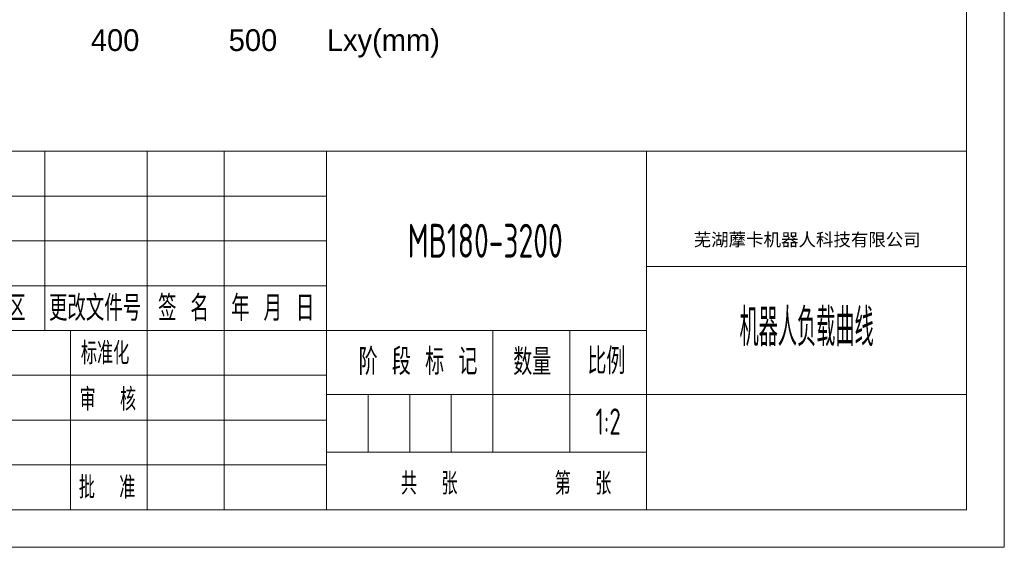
# Model space of a CAD drawing. Header units: millimetres. Extents: x -10540 to 6039, y -7467 to 6433.
# Tile 154 of 177: x 5569 to 6039, y -7467 to -7215. Entities that reach past the tile are written whole.
import ezdxf
from ezdxf.enums import TextEntityAlignment as Align

# ---------------------------------------------------------------- set-up
doc = ezdxf.new("R2010")
doc.units = ezdxf.units.MM
doc.header["$LTSCALE"] = 8
for name, color, linetype, lineweight in [('1轮廓实线层', 7, 'Continuous', 18), ('2细线层', 4, 'Continuous', 13), ('6文字层', 3, 'Continuous', 13), ('L2', 6, 'Continuous', 13), ('图框层', 7, 'Continuous', 18)]:
    doc.layers.add(name, color=color, linetype=linetype, lineweight=lineweight)
doc.layers.add('剖面线层', color=7, linetype='Continuous')
doc.styles.add('PC_TEXTSTYLE', font='ISOCP.SHX', dxfattribs={"width": 0.707, "bigfont": 'GBCBIG.SHX'})
doc.styles.add('SLDTEXTSTYLE0', font='txt')
doc.styles.add('仿宋体', font='txt')
doc.styles.add('标准汉字', font='gbenor.shx', dxfattribs={"bigfont": 'gbcbig.shx'})

# ---------------------------------------------------------------- blocks, each defined once
blk = doc.blocks.new('ZwmFrameMain_3_A4^_^无分区图框^_^landscape')
at = {"layer": '1轮廓实线层'}
for p in [(267, 200), (0, 0)]:
    blk.add_line(p, (267, 0), dxfattribs=at)
at = {"layer": '2细线层'}
for p in [(272, 205), (-25, -5)]:
    blk.add_line(p, (272, -5), dxfattribs=at)
blk = doc.blocks.new('ZwmFrameMain_3_横向标题栏')
at = {"layer": '1轮廓实线层'}
blk.add_line((-153, 47.6), (0, 47.6), dxfattribs=at)
at = {"layer": '2细线层', "color": 6, "linetype": 'Continuous'}
for p, q in [((-122.4, 23.8), (-122.4, 47.6)), ((-108.8, 0), (-108.8, 47.6)), ((-108.8, 23.8), (-108.8, 47.6)), ((-98.6, 0), (-98.6, 47.6)), ((-85, 0), (-85, 47.6)), ((-42.5, 0), (-42.5, 47.6)), ((-153, 41.65), (-85, 41.65)), ((-153, 35.7), (-85, 35.7)), ((-42.5, 32.3), (0, 32.3)), ((-153, 29.75), (-85, 29.75)), ((-153, 23.8), (-42.5, 23.8)), ((-62.9, 7.65), (-62.9, 23.8)), ((-52.7, 7.65), (-52.7, 23.8)), ((-153, 17.85), (-85, 17.85)), ((-85, 15.3), (0, 15.3)), ((-79.47, 7.65), (-79.47, 15.3)), ((-73.95, 7.65), (-73.95, 15.3)), ((-68.42, 7.65), (-68.42, 15.3)), ((-153, 11.9), (-85, 11.9)), ((-85, 7.65), (-42.5, 7.65)), ((-153, 5.95), (-85, 5.95))]:
    blk.add_line(p, q, dxfattribs=at)
at = {"layer": 'L2', "linetype": 'Continuous'}
blk.add_line((-119, 0), (-119, 23.8), dxfattribs=at)
at = {"layer": '6文字层', "color": 4, "linetype": 'Continuous', "insert": (-21.17, 35.77), "char_height": 1.7, "width": 46.9115, "attachment_point": 5, "style": '仿宋体'}
blk.add_mtext('芜湖藦卡机器人科技有限公司', dxfattribs=at)
at = {"layer": '6文字层', "color": 6, "style": '标准汉字'}
for s, insert, char_height, width, attachment_point in [('分  区', (-129.24, 26.77), 3.4, 16.2896, 5), ('更改文件号', (-115.72, 26.77), 3.4, 24.905, 5), ('签 名', (-103.99, 26.77), 3.4, 12.6286, 5), ('年 月 日', (-92.13, 26.77), 3.4, 20.3696, 5), ('标准化', (-114.39, 20.78), 2.975, 13.1644, 5), ('阶 段 标 记', (-80.73, 17.89), 3.5, 25.8612, 7), ('数量', (-60.2, 17.85), 3.5, 8.5159, 7), ('比例', (-50.35, 17.98), 3.5, 7.9953, 7), ('审  核', (-114.03, 14.65), 2.975, 13.9931, 5), ('批  准', (-114.13, 2.95), 2.975, 14.1047, 5), ('共  张        第  张', (-75.11, 1.97), 2.975, 51.7172, 7)]:
    blk.add_mtext(s, dxfattribs=dict(at, insert=insert, char_height=char_height, width=width, attachment_point=attachment_point))
at = {"layer": '6文字层', "color": 4, "style": 'PC_TEXTSTYLE', "flags": 8}
for tag, height, width, p, p2 in [('产品名称或材料标记', 4.5, 0.911854, (-77.25, 33.47), (-50.6, 33.47)), ('图样名称', 5, 2.846512, (-41.5, 21.71), (-1, 21.71)), ('图样代号', 5, 2.86875, (-41.5, 5.64), (-1, 5.64))]:
    blk.add_attdef(tag, text='', height=height, dxfattribs=dict(at, width=width)).set_placement(p, p2, align=Align.FIT)
at = {"layer": '6文字层', "color": 6, "style": 'PC_TEXTSTYLE', "width": 9.241641, "flags": 8}
blk.add_attdef('设计', text='', height=2.12, rotation=359.5768, dxfattribs=at).set_placement((-141.75, 19.99), (-133.89, 19.93), align=Align.FIT)
at = {"layer": '6文字层', "color": 6, "style": 'PC_TEXTSTYLE', "flags": 8}
for tag, height, width, p, p2 in [('审核', 2.12, 2.542374, (-141.61, 14.16), (-134.04, 14.16)), ('重量', 3.5, 1.685865, (-61.9, 10.1), (-53.7, 10.1)), ('比例', 3.5, 1.699352, (-51.7, 9.95), (-43.5, 9.95))]:
    blk.add_attdef(tag, text='', height=height, dxfattribs=dict(at, width=width)).set_placement(p, p2, align=Align.FIT)

msp = doc.modelspace()

# ---------------------------------------------------------------- block references
at = {"layer": '图框层', "xscale": 3.6, "yscale": 3.6, "zscale": 3.6}
msp.add_blockref('ZwmFrameMain_3_A4^_^无分区图框^_^landscape', (5060.24, -7448.93), dxfattribs=at)
at = {"layer": '图框层'}
ref = msp.add_blockref('ZwmFrameMain_3_横向标题栏', (6021.44, -7448.93), dxfattribs=dict(at, xscale=3.6, yscale=3.6, zscale=3.6))
ref.add_attrib('产品名称或材料标记', 'MB180-3200', dxfattribs={"layer": '6文字层', "color": 4, "height": 16.2, "style": 'PC_TEXTSTYLE', "width": 0.707}).set_placement((5791.31, -7328.43), align=Align.CENTER)
ref.add_attrib('图样名称', '机器人负载曲线', dxfattribs={"layer": '6文字层', "color": 4, "height": 18, "style": 'PC_TEXTSTYLE', "width": 0.707}).set_placement((5944.94, -7370.76), align=Align.CENTER)
ref.add_attrib('比例', '1:2', dxfattribs={"layer": '6文字层', "color": 6, "height": 12.6, "style": 'PC_TEXTSTYLE', "width": 0.707}).set_placement((5850.08, -7413.1), align=Align.CENTER)

# ---------------------------------------------------------------- texts
at = {"layer": '剖面线层', "char_height": 10.4, "attachment_point": 2, "style": 'SLDTEXTSTYLE0'}
for s, insert in [('{\\fDengXian|b0|i0|c134|p2;\\C3;400}', (5614.42, -7219.2)), ('{\\fDengXian|b0|i0|c134|p2;\\C3;500}', (5680.32, -7219.2)), ('{\\fDengXian|b0|i0|c134|p2;\\C3;Lxy(mm)}', (5742.65, -7219.2))]:
    msp.add_mtext(s, dxfattribs=dict(at, insert=insert))

doc.saveas('drawing.dxf')
